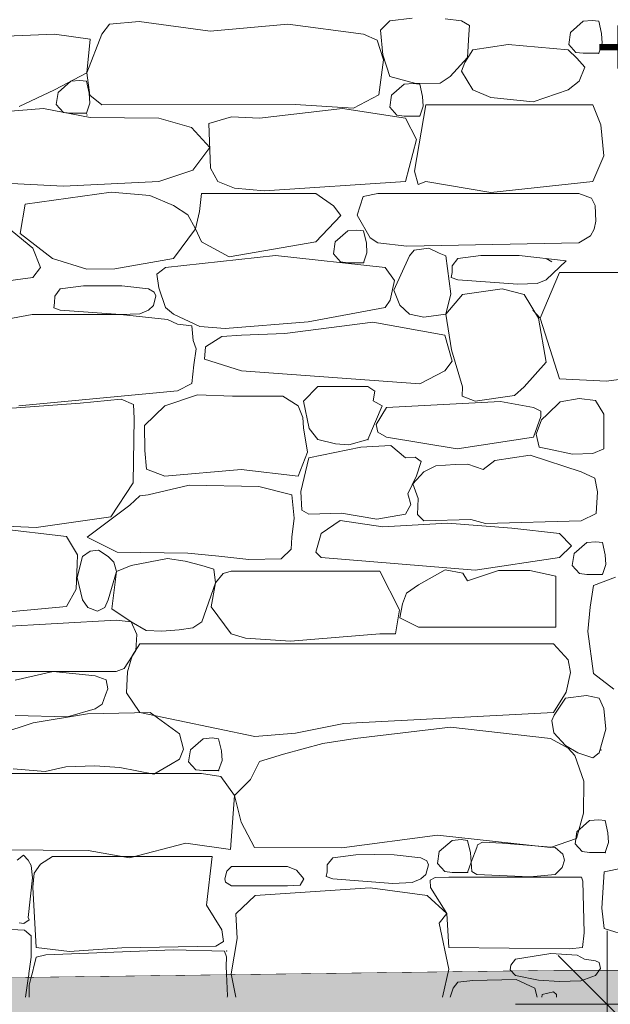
# Model space of a CAD drawing. Header units: millimetres. Extents: x -25516 to 3801, y -6942 to 11332.
# Tile 16 of 33: x -13115 to -11910, y 380 to 2392. Entities that reach past the tile are written whole.
import ezdxf

# ---------------------------------------------------------------- set-up
doc = ezdxf.new("R2010")
doc.units = ezdxf.units.MM
doc.header["$MEASUREMENT"] = 0
doc.linetypes.add('Wipeout_Contour', pattern=[1000, 0, -1000])
for name, color, linetype in [('POHLED ZÁPADNÍ_1_Bourané_Kóty - SP', 7, 'Continuous'), ('POHLED ZÁPADNÍ_1_Konstrukce - krov', 7, 'Continuous'), ('POHLED ZÁPADNÍ_1_Kóty - SP', 7, 'Continuous'), ('POHLED ZÁPADNÍ_1_Situace - terén', 7, 'Continuous'), ('POHLED ZÁPADNÍ_1_Výplně - Povrchové', 7, 'Continuous'), ('POHLED ZÁPADNÍ_1_Výplně – Řezové', 7, 'Continuous')]:
    doc.layers.add(name, color=color, linetype=linetype)
doc.styles.add('GENEROVANÝ_STYL_1', font='txt')

# ---------------------------------------------------------------- blocks, each defined once
blk = doc.blocks.new('*X2', base_point=(-25798.9, -9432.9))
at = {"layer": 'POHLED ZÁPADNÍ_1_Výplně - Povrchové', "color": 253, "linetype": 'Continuous', "lineweight": 13}
for p, q in [((-12313.8, 2394.6), (-12359.9, 2389.7)), ((-12932.1, 2382.4), (-12947.5, 2362.3)), ((-12870.9, 2388.1), (-12932.1, 2382.4)), ((-12726.5, 2368.6), (-12870.9, 2388.1)), ((-12567.9, 2382.8), (-12726.5, 2368.6)), ((-12413.3, 2362.3), (-12567.9, 2382.8)), ((-12359.9, 2389.7), (-12378.8, 2370.2)), ((-12213.2, 2389.7), (-12246.8, 2393.4)), ((-12196.9, 2379.9), (-12213.2, 2389.7)), ((-12198, 2361.3), (-12196.9, 2379.9)), ((-11964.8, 2388.4), (-11990.8, 2365.7)), ((-11946.3, 2390), (-11964.8, 2388.4)), ((-11933.1, 2388.4), (-11946.3, 2390)), ((-11927.3, 2363.3), (-11933.1, 2388.4)), ((-13043.8, 2362.3), (-13230.3, 2354.4)), ((-12970.9, 2351.7), (-13043.8, 2362.3)), ((-12947.5, 2362.3), (-12978.3, 2283.4)), ((-12385.6, 2349.9), (-12413.3, 2362.3)), ((-12378.8, 2370.2), (-12373.8, 2320)), ((-12200.8, 2314.3), (-12198, 2361.3)), ((-11990.8, 2365.7), (-11994.5, 2341.2)), ((-11926.1, 2343.7), (-11927.3, 2363.3)), ((-12978.3, 2283.4), (-12970.9, 2351.7)), ((-12372.2, 2309.4), (-12385.6, 2349.9)), ((-12118, 2341.1), (-12190.5, 2329.9)), ((-11995.6, 2329.9), (-12118, 2341.1)), ((-11994.5, 2341.2), (-11979.8, 2325)), ((-11933.1, 2323), (-11926.1, 2343.7)), ((-12373.8, 2320), (-12359.9, 2275.5)), ((-12236.4, 2275.5), (-12200.8, 2314.3)), ((-12190.5, 2329.9), (-12206.7, 2304.4)), ((-11977.8, 2312.8), (-11995.6, 2329.9)), ((-11979.8, 2325), (-11964.8, 2323)), ((-11964.8, 2323), (-11933.1, 2323)), ((-12382.1, 2237.9), (-12372.2, 2309.4)), ((-12206.7, 2304.4), (-12213.2, 2286.5)), ((-11961.7, 2294.5), (-11977.8, 2312.8)), ((-11973.2, 2265.8), (-11961.7, 2294.5)), ((-13043.8, 2248.1), (-12978.3, 2283.4)), ((-12978.3, 2283.4), (-12972.2, 2237.6)), ((-12359.9, 2275.5), (-12306.4, 2261.2)), ((-12256.5, 2261.8), (-12236.4, 2275.5)), ((-12213.2, 2286.5), (-12190.5, 2248.1)), ((-13010.6, 2265.8), (-13036.6, 2243.2)), ((-12992.1, 2267.5), (-13010.6, 2265.8)), ((-12978.7, 2265.8), (-12992.1, 2267.5)), ((-12973.2, 2241.7), (-12978.7, 2265.8)), ((-12330.1, 2259.9), (-12356.2, 2237.3)), ((-12311.7, 2261.6), (-12330.1, 2259.9)), ((-12298.5, 2259.9), (-12311.7, 2261.6)), ((-12306.4, 2261.2), (-12256.5, 2261.8)), ((-12292.7, 2234.9), (-12298.5, 2259.9)), ((-11995.6, 2248.1), (-11973.2, 2265.8)), ((-13116.1, 2214.4), (-13043.8, 2248.1)), ((-13036.6, 2243.2), (-13040.3, 2218.7)), ((-12971.9, 2221.1), (-12973.2, 2241.7)), ((-12972.2, 2237.6), (-12947.5, 2217.7)), ((-12433.7, 2211.2), (-12382.1, 2237.9)), ((-12356.2, 2237.3), (-12359.9, 2212.8)), ((-12291.5, 2215.2), (-12292.7, 2234.9)), ((-12190.5, 2248.1), (-12153.2, 2232.6)), ((-12066.8, 2223.8), (-11995.6, 2248.1)), ((-13040.3, 2218.7), (-13025.6, 2202.4)), ((-12978.9, 2200.5), (-12971.9, 2221.1)), ((-12947.5, 2217.7), (-12552.6, 2218.4)), ((-12552.6, 2218.4), (-12433.7, 2211.2)), ((-12286.1, 2217.7), (-12309.1, 2082.4)), ((-12298.5, 2194.6), (-12291.5, 2215.2)), ((-11945, 2217.7), (-12286.1, 2217.7)), ((-12153.2, 2232.6), (-12066.8, 2223.8)), ((-11929.2, 2176.8), (-11945, 2217.7)), ((-13066.6, 2210), (-13303.9, 2190.7)), ((-12971.1, 2191.7), (-13066.6, 2210)), ((-13025.6, 2202.4), (-13010.6, 2200.5)), ((-13010.6, 2200.5), (-12978.9, 2200.5)), ((-12682.9, 2193.2), (-12728.8, 2179.5)), ((-12625.3, 2190.7), (-12682.9, 2193.2)), ((-12455.9, 2210), (-12625.3, 2190.7)), ((-12327.7, 2190.7), (-12455.9, 2210)), ((-12359.9, 2212.8), (-12345.1, 2196.5)), ((-12345.1, 2196.5), (-12330.1, 2194.6)), ((-12330.1, 2194.6), (-12298.5, 2194.6)), ((-12830.9, 2190.7), (-12971.1, 2191.7)), ((-12764.7, 2171.4), (-12830.9, 2190.7)), ((-12728.8, 2179.5), (-12725.3, 2088.5)), ((-12305.3, 2147), (-12327.7, 2190.7)), ((-11923.1, 2113.3), (-11929.2, 2176.8)), ((-12727.2, 2130.5), (-12764.7, 2171.4)), ((-12327.7, 2061.3), (-12305.3, 2147)), ((-12761.6, 2084.3), (-12727.2, 2130.5)), ((-11945, 2061.3), (-11923.1, 2113.3)), ((-12830.9, 2061.3), (-12761.6, 2084.3)), ((-12725.3, 2088.5), (-12710.8, 2061.3)), ((-12309.1, 2082.4), (-12301.9, 2054.9)), ((-13219.5, 2061.3), (-13025.4, 2051.4)), ((-13025.4, 2051.4), (-12830.9, 2061.3)), ((-12710.8, 2061.3), (-12676.4, 2047.2)), ((-12615.3, 2041.9), (-12327.7, 2061.3)), ((-12301.9, 2054.9), (-12286.1, 2061.3)), ((-12286.1, 2061.3), (-12153.6, 2038.8)), ((-12153.6, 2038.8), (-11945, 2061.3)), ((-12928.3, 2039.2), (-13104.2, 2014.8)), ((-12849.5, 2032.7), (-12928.3, 2039.2)), ((-12800.8, 2012.1), (-12849.5, 2032.7)), ((-12744.2, 2036.9), (-12747.9, 1999.5)), ((-12510.6, 2036.9), (-12744.2, 2036.9)), ((-12676.4, 2047.2), (-12615.3, 2041.9)), ((-12474.6, 2011.7), (-12510.6, 2036.9)), ((-12383.8, 2036.9), (-12413.7, 2030.2)), ((-11973.9, 2036.9), (-12383.8, 2036.9)), ((-11948, 2027.1), (-11973.9, 2036.9)), ((-13104.2, 2014.8), (-13114, 1955.1)), ((-12772, 1993), (-12800.8, 2012.1)), ((-12413.7, 2030.2), (-12426.5, 1992.3)), ((-11940.4, 2012.1), (-11948, 2027.1)), ((-11939.2, 1980.4), (-11940.4, 2012.1)), ((-12756.3, 1964.7), (-12772, 1993)), ((-12747.9, 1999.5), (-12756.3, 1964.7)), ((-12459.7, 1991.4), (-12474.6, 2011.7)), ((-12426.5, 1992.3), (-12400, 1946.3)), ((-13088.4, 1924.8), (-13153.4, 1978.8)), ((-12510.6, 1937.7), (-12459.7, 1991.4)), ((-11942.6, 1963.9), (-11939.2, 1980.4)), ((-13114, 1955.1), (-13047.8, 1903.6)), ((-12800.8, 1903.6), (-12756.3, 1964.7)), ((-12756.3, 1964.7), (-12744.2, 1937.7)), ((-12445, 1960.3), (-12471, 1937.7)), ((-12426.6, 1962), (-12445, 1960.3)), ((-12413.3, 1960.3), (-12426.6, 1962)), ((-12407.5, 1935.3), (-12413.3, 1960.3)), ((-11950.2, 1950), (-11942.6, 1963.9)), ((-12744.2, 1937.7), (-12687.5, 1907.3)), ((-12687.5, 1907.3), (-12510.6, 1937.7)), ((-12471, 1937.7), (-12474.7, 1913.2)), ((-12406.3, 1915.6), (-12407.5, 1935.3)), ((-12400, 1946.3), (-12383.8, 1935.9)), ((-12383.8, 1935.9), (-12324.7, 1928.7)), ((-12324.7, 1928.7), (-11973.9, 1935.9)), ((-11973.9, 1935.9), (-11950.2, 1950)), ((-13072.4, 1885.2), (-13088.4, 1924.8)), ((-12474.7, 1913.2), (-12460, 1896.9)), ((-12413.3, 1895), (-12406.3, 1915.6)), ((-12310.2, 1921.1), (-12319.7, 1909.5)), ((-12280, 1924.8), (-12310.2, 1921.1)), ((-12258.8, 1914.7), (-12280, 1924.8)), ((-12245.1, 1909.5), (-12258.8, 1914.7)), ((-13047.8, 1903.6), (-12978.3, 1882.1)), ((-12921, 1882.9), (-12800.8, 1903.6)), ((-12593.1, 1910), (-12817.4, 1885.7)), ((-12369.2, 1885.7), (-12593.1, 1910)), ((-12460, 1896.9), (-12445, 1895)), ((-12445, 1895), (-12413.3, 1895)), ((-12319.7, 1909.5), (-12351.2, 1838.9)), ((-12234.9, 1831.6), (-12245.1, 1909.5)), ((-12221.1, 1903.6), (-12232.2, 1889.1)), ((-12173.8, 1909.8), (-12221.1, 1903.6)), ((-12136.3, 1910), (-12173.8, 1909.8)), ((-12095.4, 1909.7), (-12136.3, 1910)), ((-11999.6, 1899), (-12095.4, 1909.7)), ((-12029.1, 1897.1), (-12040.8, 1903.6)), ((-12040.8, 1860.4), (-11999.6, 1899)), ((-13088.4, 1864.9), (-13072.4, 1885.2)), ((-12978.3, 1882.1), (-12921, 1882.9)), ((-12817.4, 1885.7), (-12835, 1872.1)), ((-12835, 1872.1), (-12830.9, 1844)), ((-12349.9, 1858.8), (-12369.2, 1885.7)), ((-12232.6, 1875.1), (-12234.4, 1865.3)), ((-12232.2, 1889.1), (-12232.6, 1875.1)), ((-12013.5, 1875.1), (-12052.6, 1782.2)), ((-11881.7, 1875.1), (-12013.5, 1875.1)), ((-13252.8, 1843.5), (-13088.4, 1864.9)), ((-12359.2, 1818.9), (-12349.9, 1858.8)), ((-12234.4, 1865.3), (-12221.1, 1860.4)), ((-12221.1, 1860.4), (-12098.2, 1851.4)), ((-12098.2, 1851.4), (-12058.7, 1852.9)), ((-12058.7, 1852.9), (-12040.8, 1860.4)), ((-13032.3, 1841.6), (-13043.4, 1827)), ((-12985, 1847.8), (-13032.3, 1841.6)), ((-12947.5, 1848), (-12985, 1847.8)), ((-12906.7, 1847.7), (-12947.5, 1848)), ((-12852.1, 1841.6), (-12906.7, 1847.7)), ((-12840.3, 1835.1), (-12852.1, 1841.6)), ((-12836.9, 1827.4), (-12840.3, 1835.1)), ((-12830.9, 1844), (-12817.4, 1803.9)), ((-12351.2, 1838.9), (-12339.5, 1808.2)), ((-12245.1, 1790), (-12234.9, 1831.6)), ((-12130, 1842.1), (-12211.5, 1830.3)), ((-12085.4, 1830.3), (-12130, 1842.1)), ((-13043.8, 1813.1), (-13045.6, 1803.2)), ((-13043.4, 1827), (-13043.8, 1813.1)), ((-12842.2, 1807.5), (-12836.9, 1827.4)), ((-12369.2, 1803.9), (-12359.2, 1818.9)), ((-12211.5, 1830.3), (-12245.1, 1790)), ((-12056.1, 1782.1), (-12085.4, 1830.3)), ((-13045.6, 1803.2), (-13032.3, 1798.3)), ((-13032.3, 1798.3), (-12909.4, 1789.3)), ((-12909.4, 1789.3), (-12870, 1790.9)), ((-12870, 1790.9), (-12852.1, 1798.3)), ((-12852.1, 1798.3), (-12842.2, 1807.5)), ((-12817.4, 1803.9), (-12800.8, 1790.1)), ((-12526.1, 1774.7), (-12369.2, 1803.9)), ((-12339.5, 1808.2), (-12319.7, 1790)), ((-12067.4, 1798.4), (-12052.6, 1782.2)), ((-13089.7, 1789.5), (-13197, 1769.5)), ((-12909.4, 1789.3), (-13089.7, 1789.5)), ((-12813.5, 1779.4), (-12909.4, 1789.3)), ((-12793, 1769.5), (-12813.5, 1779.4)), ((-12800.8, 1790.1), (-12747.3, 1764.6)), ((-12695.6, 1760.5), (-12526.1, 1774.7)), ((-12394.3, 1773.4), (-12574.2, 1750.3)), ((-12247.1, 1747.1), (-12394.3, 1773.4)), ((-12319.7, 1790), (-12290.4, 1783.6)), ((-12290.4, 1783.6), (-12245.1, 1790)), ((-12245.1, 1790), (-12234, 1717.5)), ((-12040.8, 1692), (-12056.1, 1782.1)), ((-12052.6, 1782.2), (-12013.5, 1657.9)), ((-12763.7, 1765.9), (-12793, 1769.5)), ((-12760.8, 1736.3), (-12763.7, 1765.9)), ((-12747.3, 1764.6), (-12695.6, 1760.5)), ((-12574.2, 1750.3), (-12662.3, 1747.1)), ((-12754.8, 1719.2), (-12760.8, 1736.3)), ((-12702.7, 1744.6), (-12735.9, 1723.3)), ((-12662.3, 1747.1), (-12702.7, 1744.6)), ((-12232.6, 1693.7), (-12247.1, 1747.1)), ((-12759.6, 1686.6), (-12754.8, 1719.2)), ((-12735.9, 1723.3), (-12737.9, 1698)), ((-12234, 1717.5), (-12211.5, 1641.5)), ((-12737.9, 1698), (-12662.3, 1674.5)), ((-12247.1, 1674.5), (-12232.6, 1693.7)), ((-12085.4, 1641.5), (-12040.8, 1692)), ((-12763.9, 1648.1), (-12759.6, 1686.6)), ((-12662.3, 1674.5), (-12298.2, 1647.4)), ((-12298.2, 1647.4), (-12247.1, 1674.5)), ((-12013.5, 1657.9), (-11917.2, 1653.3)), ((-11917.2, 1653.3), (-11881.7, 1657.9)), ((-13117, 1602.9), (-12793, 1633.6)), ((-12793, 1633.6), (-12763.9, 1648.1)), ((-12506.5, 1642.1), (-12535.8, 1612.1)), ((-12404.2, 1642.1), (-12506.5, 1642.1)), ((-12390.3, 1632.5), (-12404.2, 1642.1)), ((-12393.5, 1613.3), (-12390.3, 1632.5)), ((-12211.5, 1641.5), (-12212.1, 1622.6)), ((-12105.2, 1623.6), (-12085.4, 1641.5)), ((-12907.7, 1616.6), (-12991.8, 1608.3)), ((-12883.1, 1605.7), (-12907.7, 1616.6)), ((-12752, 1625.5), (-12818.8, 1602.5)), ((-12680.6, 1622.4), (-12752, 1625.5)), ((-12577.8, 1622.4), (-12680.6, 1622.4)), ((-12546.8, 1602.5), (-12577.8, 1622.4)), ((-12535.8, 1612.1), (-12524, 1556.6)), ((-12375.4, 1602.7), (-12393.5, 1613.3)), ((-12133.6, 1611.9), (-12366.6, 1599.2)), ((-12212.1, 1622.6), (-12185.7, 1612.4)), ((-12185.7, 1612.4), (-12105.2, 1623.6)), ((-12066.3, 1599.2), (-12133.6, 1611.9)), ((-12011.9, 1610.7), (-12037.9, 1586)), ((-11973.3, 1618), (-12011.9, 1610.7)), ((-11940.1, 1613.6), (-11973.3, 1618)), ((-11923, 1586), (-11940.1, 1613.6)), ((-12991.8, 1608.3), (-13171.7, 1594.8)), ((-12881.5, 1576.8), (-12883.1, 1605.7)), ((-12818.8, 1602.5), (-12860.5, 1562.4)), ((-12537.3, 1579), (-12546.8, 1602.5)), ((-12404.2, 1533.9), (-12375.4, 1602.7)), ((-12366.6, 1599.2), (-12387.8, 1564.6)), ((-12051.7, 1591.8), (-12066.3, 1599.2)), ((-12051.7, 1580.9), (-12051.7, 1591.8)), ((-12883.3, 1445.5), (-12881.5, 1576.8)), ((-12535.8, 1557.5), (-12537.3, 1579)), ((-12066.3, 1538.5), (-12051.7, 1580.9)), ((-12050, 1574.5), (-12061.1, 1545.2)), ((-12037.9, 1586), (-12050, 1574.5)), ((-11923, 1514.7), (-11923, 1586)), ((-12860.5, 1562.4), (-12859.5, 1511.7)), ((-12527.7, 1507.9), (-12535.8, 1557.5)), ((-12524, 1556.6), (-12506.5, 1533.9)), ((-12387.8, 1564.6), (-12384.3, 1548.9)), ((-12506.5, 1533.9), (-12470.8, 1525.1)), ((-12443, 1523.4), (-12404.2, 1533.9)), ((-12384.3, 1548.9), (-12366.6, 1538.5)), ((-12366.6, 1538.5), (-12222.2, 1514.6)), ((-12222.2, 1514.6), (-12066.3, 1538.5)), ((-12061.1, 1545.2), (-12054.7, 1518.4)), ((-12859.5, 1511.7), (-12856.3, 1473.4)), ((-12418.9, 1518.4), (-12525, 1496.3)), ((-12470.8, 1525.1), (-12443, 1523.4)), ((-12357.6, 1521.9), (-12418.9, 1518.4)), ((-12327.7, 1496.3), (-12357.6, 1521.9)), ((-12054.7, 1518.4), (-12037.9, 1514.7)), ((-12037.9, 1514.7), (-11987, 1503.9)), ((-11945, 1505.1), (-11923, 1514.7)), ((-12546.8, 1459.3), (-12527.7, 1507.9)), ((-12525, 1496.3), (-12540.9, 1427.8)), ((-12308.2, 1498.2), (-12327.7, 1496.3)), ((-12295.9, 1489.3), (-12308.2, 1498.2)), ((-12305, 1459.6), (-12295.9, 1489.3)), ((-12145.3, 1490.8), (-12169.3, 1472.7)), ((-12073, 1502.2), (-12145.3, 1490.8)), ((-11969.2, 1467.9), (-12073, 1502.2)), ((-11987, 1503.9), (-11945, 1505.1)), ((-12856.3, 1473.4), (-12818.8, 1459.3)), ((-12818.8, 1459.3), (-12663.2, 1472.6)), ((-12663.2, 1472.6), (-12546.8, 1459.3)), ((-12265.5, 1480), (-12290, 1467.9)), ((-12226.2, 1483.1), (-12265.5, 1480)), ((-12200.6, 1483.9), (-12226.2, 1483.1)), ((-12169.3, 1472.7), (-12200.6, 1483.9)), ((-12323.1, 1422.9), (-12305, 1459.6)), ((-12290, 1467.9), (-12312.5, 1443.3)), ((-11941.2, 1455.3), (-11969.2, 1467.9)), ((-11936, 1427.2), (-11941.2, 1455.3)), ((-12929.1, 1375.9), (-12883.3, 1445.5)), ((-12769.1, 1440.4), (-12852.9, 1421)), ((-12627.1, 1437.8), (-12769.1, 1440.4)), ((-12559.3, 1421), (-12627.1, 1437.8)), ((-12312.5, 1443.3), (-12301.9, 1413.2)), ((-12870.1, 1419.2), (-12890.2, 1399.5)), ((-12852.9, 1421), (-12870.1, 1419.2)), ((-12554.7, 1373.1), (-12559.3, 1421)), ((-12540.9, 1427.8), (-12539.2, 1389.7)), ((-12316.9, 1400.9), (-12323.1, 1422.9)), ((-12301.9, 1413.2), (-12303.3, 1380.6)), ((-11938.3, 1382.6), (-11936, 1427.2)), ((-12890.2, 1399.5), (-12977.2, 1334.5)), ((-12539.2, 1389.7), (-12525, 1381.4)), ((-12327.7, 1381.4), (-12316.9, 1400.9)), ((-13081.5, 1354.3), (-12929.1, 1375.9)), ((-12559.3, 1334.5), (-12554.7, 1373.1)), ((-12525, 1381.4), (-12458.5, 1383.7)), ((-12460.9, 1368.5), (-12499.9, 1341.8)), ((-12374, 1355.4), (-12460.9, 1368.5)), ((-12458.5, 1383.7), (-12386.4, 1371.1)), ((-12386.4, 1371.1), (-12327.7, 1381.4)), ((-12303.3, 1380.6), (-12290, 1367.5)), ((-12290, 1367.5), (-12194, 1370.5)), ((-12194, 1370.5), (-12164.1, 1362.3)), ((-11969.2, 1367.5), (-11938.3, 1382.6)), ((-13019.4, 1335.9), (-13196.9, 1356.5)), ((-13180.3, 1358.1), (-13081.5, 1354.3)), ((-12241.6, 1362.7), (-12374, 1355.4)), ((-12110.4, 1352.8), (-12241.6, 1362.7)), ((-12164.1, 1362.3), (-11969.2, 1367.5)), ((-12013.5, 1341.8), (-12110.4, 1352.8)), ((-12996.8, 1298.1), (-13019.4, 1335.9)), ((-12977.2, 1334.5), (-12916.2, 1303.6)), ((-12561.2, 1310.1), (-12559.3, 1334.5)), ((-12499.9, 1341.8), (-12510.6, 1304.1)), ((-11988.7, 1316.4), (-12013.5, 1341.8)), ((-12953.9, 1307.9), (-12970.9, 1305.5)), ((-12934.3, 1294.9), (-12953.9, 1307.9)), ((-12581.6, 1290.1), (-12561.2, 1310.1)), ((-12013.5, 1293), (-11988.7, 1316.4)), ((-11957.5, 1323.6), (-11983.5, 1301)), ((-11939, 1325.2), (-11957.5, 1323.6)), ((-11925.8, 1323.6), (-11939, 1325.2)), ((-11920, 1298.6), (-11925.8, 1323.6)), ((-12997.7, 1279.5), (-12996.8, 1298.1)), ((-12987.1, 1294.9), (-12997.7, 1251.9)), ((-12970.9, 1305.5), (-12987.1, 1294.9)), ((-12922.6, 1283.2), (-12934.3, 1294.9)), ((-12916.2, 1303.6), (-12772.2, 1301.6)), ((-12813.6, 1290.8), (-12887.4, 1276.5)), ((-12777.1, 1285.5), (-12813.6, 1290.8)), ((-12772.2, 1301.6), (-12708.4, 1295.3)), ((-12708.4, 1295.3), (-12647.1, 1289)), ((-12647.1, 1289), (-12581.6, 1290.1)), ((-12510.6, 1304.1), (-12499.9, 1293)), ((-12499.9, 1293), (-12185.1, 1267.2)), ((-12185.1, 1267.2), (-12013.5, 1293)), ((-11983.5, 1301), (-11987.2, 1276.5)), ((-11918.8, 1278.9), (-11920, 1298.6)), ((-13000.1, 1228.1), (-12997.7, 1279.5)), ((-12917.4, 1264), (-12922.6, 1283.2)), ((-12887.4, 1276.5), (-12917.4, 1264)), ((-12743.5, 1276.5), (-12777.1, 1285.5)), ((-12719.1, 1269), (-12743.5, 1276.5)), ((-12715.5, 1241.1), (-12719.1, 1269)), ((-12246.3, 1267.8), (-12301.3, 1236.8)), ((-12210.3, 1260.9), (-12246.3, 1267.8)), ((-11987.2, 1276.5), (-11972.5, 1260.2)), ((-11925.8, 1258.3), (-11918.8, 1278.9)), ((-12997.7, 1251.9), (-12987.1, 1206.5)), ((-12934.3, 1206.5), (-12917.4, 1264)), ((-12917.4, 1264), (-12926.8, 1187.9)), ((-12700, 1259.9), (-12715.5, 1241.1)), ((-12683.4, 1265.2), (-12700, 1259.9)), ((-12379.8, 1265.2), (-12683.4, 1265.2)), ((-12339.7, 1185.9), (-12379.8, 1265.2)), ((-12201.1, 1245.2), (-12210.3, 1260.9)), ((-12138.1, 1266.6), (-12201.1, 1245.2)), ((-12074, 1266.3), (-12138.1, 1266.6)), ((-12021, 1254.9), (-12074, 1266.3)), ((-12021, 1150.4), (-12021, 1254.9)), ((-11972.5, 1260.2), (-11957.5, 1258.3)), ((-11957.5, 1258.3), (-11925.8, 1258.3)), ((-11899, 1252.7), (-11943.9, 1235.5)), ((-13019.4, 1192.6), (-13000.1, 1228.1)), ((-12743.5, 1161.6), (-12715.5, 1241.1)), ((-12715.5, 1241.1), (-12724.4, 1192.2)), ((-12301.3, 1236.8), (-12325.6, 1220.3)), ((-11943.9, 1235.5), (-11950.4, 1191.2)), ((-12325.6, 1220.3), (-12333.9, 1198.5)), ((-13159, 1179.9), (-13019.4, 1192.6)), ((-12987.1, 1206.5), (-12975.8, 1190.6)), ((-12975.8, 1190.6), (-12956.1, 1183.1)), ((-12956.1, 1183.1), (-12941.4, 1190.9)), ((-12941.4, 1190.9), (-12934.3, 1206.5)), ((-12926.8, 1187.9), (-12887.4, 1161.6)), ((-12724.4, 1192.2), (-12683.4, 1137.2)), ((-12333.9, 1198.5), (-12339.1, 1169.6)), ((-11950.4, 1191.2), (-11955.4, 1141.4)), ((-12348, 1137.2), (-12339.7, 1185.9)), ((-12339.1, 1169.6), (-12301.3, 1150.4)), ((-12918.4, 1164.9), (-13428, 1136.5)), ((-12887.4, 1161.6), (-12918.4, 1164.9)), ((-12876.2, 1135.9), (-12887.4, 1161.6)), ((-12887.4, 1161.6), (-12857.1, 1143.9)), ((-12789.6, 1144.9), (-12761.5, 1149.3)), ((-12761.5, 1149.3), (-12743.5, 1161.6)), ((-12301.3, 1150.4), (-12021, 1150.4)), ((-12878.2, 1102.9), (-12876.2, 1135.9)), ((-12857.1, 1143.9), (-12825.2, 1142.4)), ((-12825.2, 1142.4), (-12789.6, 1144.9)), ((-12683.4, 1137.2), (-12654.3, 1127.8)), ((-12654.3, 1127.8), (-12562.4, 1121.8)), ((-12562.4, 1121.8), (-12379.8, 1137.2)), ((-12379.8, 1137.2), (-12348, 1137.2)), ((-11955.4, 1141.4), (-11943.9, 1056)), ((-12869.6, 1116.7), (-12885.4, 1092.3)), ((-12025.3, 1116.7), (-12869.6, 1116.7)), ((-11995.6, 1083.7), (-12025.3, 1116.7)), ((-12901.8, 1066.2), (-12878.2, 1102.9)), ((-12885.4, 1092.3), (-12895.3, 1059.3)), ((-11991, 1058), (-11995.6, 1083.7)), ((-13428, 1059.9), (-12918.4, 1059.9)), ((-13047, 1059.7), (-13124.4, 1042.6)), ((-12960.7, 1051.1), (-13047, 1059.7)), ((-12938.5, 1043.2), (-12960.7, 1051.1)), ((-12918.4, 1059.9), (-12901.8, 1066.2)), ((-12895.3, 1059.3), (-12897.3, 1016.4)), ((-11999.6, 1017.7), (-11991, 1058)), ((-11943.9, 1056), (-11902.6, 1024.1)), ((-12935.3, 1024.3), (-12938.5, 1043.2)), ((-12946.4, 993.3), (-12940.1, 1012.3)), ((-12940.1, 1012.3), (-12935.3, 1024.3)), ((-12897.3, 1016.4), (-12869.6, 976.1)), ((-12025.3, 976.1), (-11999.6, 1017.7)), ((-11958, 1010.9), (-12001.2, 1005.2)), ((-11932.3, 1005.2), (-11958, 1010.9)), ((-12960.7, 983.4), (-12946.4, 993.3)), ((-12001.2, 1005.2), (-12024.1, 971)), ((-11922.8, 984.6), (-11932.3, 1005.2)), ((-13124.4, 970.2), (-13017.7, 967.6)), ((-12976.7, 973.5), (-13087.4, 955.1)), ((-13017.7, 967.6), (-12960.7, 983.4)), ((-12848.5, 975.9), (-12976.7, 973.5)), ((-12869.6, 976.1), (-12635, 927.5)), ((-12789, 932.6), (-12848.5, 975.9)), ((-12453.5, 953.9), (-12025.3, 976.1)), ((-12024.1, 971), (-12029, 959.6)), ((-11919, 941.9), (-11922.8, 984.6)), ((-13087.4, 955.1), (-13156.1, 932.6)), ((-12552.1, 933.9), (-12453.5, 953.9)), ((-12235.9, 946.4), (-12430, 923.3)), ((-12031.9, 923.3), (-12235.9, 946.4)), ((-12029, 959.6), (-12025.1, 934.9)), ((-12780.7, 901.1), (-12789, 932.6)), ((-12635, 927.5), (-12552.1, 933.9)), ((-12025.1, 934.9), (-12000.9, 908.8)), ((-11932.3, 893.5), (-11919, 941.9)), ((-12740.7, 922.7), (-12766.7, 900.1)), ((-12722.3, 924.3), (-12740.7, 922.7)), ((-12709, 922.7), (-12722.3, 924.3)), ((-12703.3, 897.6), (-12709, 922.7)), ((-12496.6, 912.7), (-12576.5, 891)), ((-12430, 923.3), (-12496.6, 912.7)), ((-11995.6, 903.5), (-12031.9, 923.3)), ((-12000.9, 908.8), (-11975.6, 893.5)), ((-12789, 881.1), (-12780.7, 901.1)), ((-12766.7, 900.1), (-12770.4, 875.5)), ((-12702, 878), (-12703.3, 897.6)), ((-12576.5, 891), (-12625.3, 875.8)), ((-11981.8, 888.3), (-11995.6, 903.5)), ((-11963.3, 836.2), (-11981.8, 888.3)), ((-11975.6, 893.5), (-11945.5, 883.6)), ((-11945.5, 883.6), (-11932.3, 893.5)), ((-13063.2, 855.7), (-13020.8, 865.5)), ((-13020.8, 865.5), (-12961.9, 867.4)), ((-12961.9, 867.4), (-12910.4, 863.7)), ((-12841.4, 849.9), (-12807.4, 869.8)), ((-12807.4, 869.8), (-12789, 881.1)), ((-12770.4, 875.5), (-12755.7, 859.3)), ((-12709, 857.4), (-12702, 878)), ((-12625.3, 875.8), (-12643.8, 839.5)), ((-12744.2, 851.4), (-13189.7, 851.4)), ((-13128.2, 861.2), (-13063.2, 855.7)), ((-12910.4, 863.7), (-12841.4, 849.9)), ((-12755.7, 859.3), (-12740.7, 857.4)), ((-12704.6, 845.6), (-12744.2, 851.4)), ((-12740.7, 857.4), (-12709, 857.4)), ((-12676.7, 806.6), (-12704.6, 845.6)), ((-12643.8, 839.5), (-12676.7, 806.6)), ((-11964.6, 770.8), (-11963.3, 836.2)), ((-12684.8, 696.2), (-12676.7, 806.6)), ((-12676.7, 806.6), (-12663, 752.3)), ((-11978.5, 718.7), (-11964.6, 770.8)), ((-12663, 752.3), (-12635.9, 700.1)), ((-11951.7, 755.3), (-11977.7, 732.7)), ((-11933.3, 756.9), (-11951.7, 755.3)), ((-11920, 755.3), (-11933.3, 756.9)), ((-11914.3, 730.2), (-11920, 755.3)), ((-12457.7, 699.5), (-12262.3, 725.3)), ((-12262.3, 725.3), (-12031.9, 700.2)), ((-11977.7, 732.7), (-11981.4, 708.1)), ((-11913, 710.6), (-11914.3, 730.2)), ((-12890.8, 679.4), (-12776.1, 709.4)), ((-12776.1, 709.4), (-12684.8, 696.2)), ((-12232.6, 714.8), (-12258.6, 692.2)), ((-12214.1, 716.4), (-12232.6, 714.8)), ((-12200.9, 714.8), (-12214.1, 716.4)), ((-12195.1, 689.7), (-12200.9, 714.8)), ((-12180.3, 705.5), (-12182.1, 700.2)), ((-12170.7, 711.1), (-12180.3, 705.5)), ((-12129.9, 709.3), (-12170.7, 711.1)), ((-12021.8, 700.2), (-12129.9, 709.3)), ((-12031.9, 700.2), (-11978.5, 718.7)), ((-11981.4, 708.1), (-11966.7, 691.9)), ((-11920, 689.9), (-11913, 710.6)), ((-13189.7, 696.2), (-12975.1, 694.1)), ((-13107.1, 684.4), (-13120.5, 674.4)), ((-13098.1, 674.4), (-13107.1, 684.4)), ((-12975.1, 694.1), (-12890.8, 679.4)), ((-12635.9, 700.1), (-12457.7, 699.5)), ((-12429, 685.6), (-12476.2, 679.4)), ((-12391.4, 685.8), (-12429, 685.6)), ((-12350.6, 685.5), (-12391.4, 685.8)), ((-12296, 679.4), (-12350.6, 685.5)), ((-12258.6, 692.2), (-12262.3, 667.7)), ((-12193.9, 670.1), (-12195.1, 689.7)), ((-12182.1, 700.2), (-12193.9, 670.1)), ((-12006.4, 686.9), (-12021.8, 700.2)), ((-12003.2, 674.6), (-12006.4, 686.9)), ((-11966.7, 691.9), (-11951.7, 689.9)), ((-11951.7, 689.9), (-11920, 689.9)), ((-13091.6, 663.9), (-13098.1, 674.4)), ((-13088.7, 638.5), (-13091.6, 663.9)), ((-13072.3, 666.5), (-13085.4, 648)), ((-13047.8, 681.7), (-13072.3, 666.5)), ((-12722.4, 681.7), (-13047.8, 681.7)), ((-12733.5, 582.5), (-12722.4, 681.7)), ((-12487.3, 664.8), (-12487.8, 650.9)), ((-12476.2, 679.4), (-12487.3, 664.8)), ((-12284.2, 672.9), (-12296, 679.4)), ((-12286.1, 645.4), (-12280.8, 665.2)), ((-12280.8, 665.2), (-12284.2, 672.9)), ((-12262.3, 667.7), (-12247.6, 651.4)), ((-12200.9, 649.5), (-12193.9, 670.1)), ((-12193.9, 670.1), (-12192.3, 651.2)), ((-12007.5, 659.8), (-12003.2, 674.6)), ((-13085.4, 648), (-13088.4, 619.6)), ((-12692.3, 652), (-12696.3, 636.7)), ((-12682.8, 661.3), (-12692.3, 652)), ((-12568.6, 661.3), (-12682.8, 661.3)), ((-12550.1, 654.3), (-12568.6, 661.3)), ((-12535.4, 636.1), (-12550.1, 654.3)), ((-12487.8, 650.9), (-12489.5, 641.1)), ((-12296, 636.1), (-12286.1, 645.4)), ((-12247.6, 651.4), (-12232.6, 649.5)), ((-12232.6, 649.5), (-12200.9, 649.5)), ((-12192.3, 651.2), (-12182.1, 645.4)), ((-12182.1, 645.4), (-12073.5, 640.6)), ((-12073.5, 640.6), (-12021.8, 645.4)), ((-12021.8, 645.4), (-12007.5, 659.8)), ((-11927.2, 576.6), (-11922.1, 651)), ((-11922.1, 651), (-11885.4, 658)), ((-13098.1, 557.4), (-13088.7, 638.5)), ((-12696.3, 636.7), (-12695.3, 629.3)), ((-12695.3, 629.3), (-12682.8, 622.3)), ((-12542.9, 623.2), (-12535.4, 636.1)), ((-12489.5, 641.1), (-12476.2, 636.1)), ((-12476.2, 636.1), (-12353.3, 627.1)), ((-12353.3, 627.1), (-12313.9, 628.7)), ((-12313.9, 628.7), (-12296, 636.1)), ((-12267, 638.8), (-12277.3, 633.3)), ((-12277.3, 633.3), (-12276.5, 618.6)), ((-12239.2, 640.1), (-12267, 638.8)), ((-11968.6, 640.1), (-12239.2, 640.1)), ((-11965.8, 631.8), (-11968.6, 640.1)), ((-11963.2, 526), (-11965.8, 631.8)), ((-13088.4, 619.6), (-13081.2, 495.8)), ((-12682.8, 622.3), (-12568.6, 622.3)), ((-12399.6, 617.7), (-12634.6, 602.5)), ((-12568.6, 622.3), (-12542.9, 623.2)), ((-12283.4, 602.5), (-12399.6, 617.7)), ((-12276.5, 618.6), (-12243, 565.5)), ((-12634.6, 602.5), (-12674.2, 564.9)), ((-12243, 565.5), (-12283.4, 602.5)), ((-12702.2, 532.5), (-12733.5, 582.5)), ((-12674.2, 564.9), (-12671, 514.7)), ((-12258.9, 545.9), (-12243, 565.5)), ((-12243, 565.5), (-12239.2, 496.2)), ((-11922.1, 535), (-11927.2, 576.6)), ((-13116, 546.5), (-13106.7, 545.1)), ((-13106.7, 545.1), (-13095.5, 552.7)), ((-13095.5, 552.7), (-13098.1, 557.4)), ((-12239.4, 451.5), (-12258.9, 545.9)), ((-13105.2, 531.2), (-13217.2, 537.3)), ((-13091.6, 519.9), (-13105.2, 531.2)), ((-12699.4, 508), (-12702.2, 532.5)), ((-11966.4, 496.2), (-11963.2, 526)), ((-11922.1, 535), (-11869.9, 518.4)), ((-13091.6, 506.4), (-13091.6, 519.9)), ((-13091.4, 476.4), (-13091.6, 506.4)), ((-12714.5, 498.7), (-12699.4, 508)), ((-12671, 514.7), (-12683.2, 442.4)), ((-13081.2, 495.8), (-13013.4, 487.9)), ((-13061.6, 481.4), (-12801.3, 491.5)), ((-13013.4, 487.9), (-12906.9, 495.1)), ((-12906.9, 495.1), (-12714.5, 498.7)), ((-12801.3, 491.5), (-12697.1, 488.7)), ((-12692.9, 477.2), (-12697.1, 488.7)), ((-12239.2, 496.2), (-11992.6, 493.1)), ((-12030.7, 483.7), (-12103.2, 472.5)), ((-11977.2, 480.7), (-12030.7, 483.7)), ((-11992.6, 493.1), (-11966.4, 496.2)), ((-13103.2, 394.7), (-13091.4, 476.4)), ((-13081.2, 476.4), (-13095.8, 419.1)), ((-13081.2, 476.4), (-13061.6, 481.4)), ((-12693.5, 457.3), (-12692.9, 477.2)), ((-12103.2, 472.5), (-12112.6, 460.3)), ((-11962.1, 472.5), (-11977.2, 480.7)), ((-11939.8, 468.9), (-11962.1, 472.5)), ((-11932.1, 465.6), (-11939.8, 468.9)), ((-11929.5, 452.9), (-11932.1, 465.6)), ((-12691.1, 397.6), (-12693.5, 457.3)), ((-12252, 394.7), (-12239.4, 451.5)), ((-12112.6, 460.3), (-12113.8, 450.6)), ((-12113.8, 450.6), (-12103.2, 438.8)), ((-11939.5, 438.8), (-11929.5, 452.9)), ((-12683.2, 442.4), (-12674, 394.7)), ((-12221.1, 424.9), (-12230, 413.1)), ((-12190.5, 428.5), (-12221.1, 424.9)), ((-12101.9, 431), (-12190.5, 428.5)), ((-12103.2, 438.8), (-12056.2, 429.5)), ((-12063.6, 413.1), (-12101.9, 431)), ((-12056.2, 429.5), (-12013.2, 426.4)), ((-12013.2, 426.4), (-11969.8, 428.2)), ((-11969.8, 428.2), (-11939.5, 438.8)), ((-13095.8, 419.1), (-13095.6, 394.7)), ((-12230, 413.1), (-12236.5, 394.7)), ((-12059.1, 394.7), (-12063.6, 413.1)), ((-12025.3, 405.5), (-12048.9, 400.2)), ((-12019.7, 400.2), (-12025.3, 405.5)), ((-12691.6, 394.7), (-12691.1, 397.6)), ((-12048.9, 400.2), (-12049.2, 394.7)), ((-12019.5, 394.7), (-12019.7, 400.2))]:
    blk.add_line(p, q, dxfattribs=at)
for p in [(-11933.1, 2323), (-12978.9, 2200.5), (-12978, 2197.3), (-12298.5, 2194.6), (-12413.3, 1895), (-12404.2, 1533.9), (-11925.8, 1258.3), (-11928.3, 899.6), (-12709, 857.4), (-11920, 689.9), (-12200.9, 649.5), (-12692.3, 488.8)]:
    blk.add_point(p, dxfattribs=at)

msp = doc.modelspace()

# ---------------------------------------------------------------- linework, layer by layer
at = {"layer": 'POHLED ZÁPADNÍ_1_Bourané_Kóty - SP', "color": 42, "linetype": 'Continuous', "lineweight": 13, "true_color": 0xe4ad2c}
for p, q in [((-11615.8, 380), (-12103.3, 380)), ((-11915.8, -619.7), (-11915.8, 380))]:
    msp.add_line(p, q, dxfattribs=at)

# ---------------------------------------------------------------- wipeouts: each hides what was drawn before it
at = {"color": 254, "linetype": 'Wipeout_Contour', "lineweight": 0, "ltscale": 85241.11257}
msp.add_wipeout([(-20978.6, 433.7), (-21480.5, 393.8), (-15504.5, 403.5), (-14615.8, 415.3), (-12634.7, 441.7)], dxfattribs=at).dxf.layer = 'POHLED ZÁPADNÍ_1_Výplně - Povrchové'

# ---------------------------------------------------------------- next in the draw order: hatches: boundary and pattern name
at = {"layer": 'POHLED ZÁPADNÍ_1_Výplně – Řezové', "linetype": 'Continuous', "lineweight": 0, "true_color": 0x392b0b}
msp.add_hatch(color=38, dxfattribs=at).paths.add_polyline_path([(-23665.6, 390.3), (-25515.5, 410.3), (-25515.5, -2550), (-10974.2, -2550), (-10974.2, 450), (-12006.7, 450), (-15504.5, 403.5)])

# ---------------------------------------------------------------- next in the draw order: linework, layer by layer
at = {"layer": 'POHLED ZÁPADNÍ_1_Situace - terén', "color": 251, "linetype": 'Continuous', "lineweight": 20, "true_color": 0x6a6a6a, "flags": 128}
msp.add_lwpolyline([(-25515.5, 410.3), (-23665.6, 390.3), (-15504.5, 403.5), (-12006.7, 450), (-10974.2, 450)], dxfattribs=at)

# ---------------------------------------------------------------- next in the draw order: wipeouts: each hides what was drawn before it
at = {"color": 254, "linetype": 'Wipeout_Contour', "lineweight": 0, "ltscale": 299864.801757}
msp.add_wipeout([(-10999.7, 3180), (-20988.7, 3180), (-20988.7, 3073.5), (-20901.5, 3069.7), (-20903.6, 3019.4), (-20671.3, 3019.4), (-20684.7, 2969.4), (-20721.2, 2932.8), (-20771.1, 2919.4), (-20908, 2919.4), (-20910.2, 2870), (-20978.6, 2870), (-20978.6, 433.7), (-12634.7, 441.7), (-12006.7, 450), (-10999.7, 450)], dxfattribs=at).dxf.layer = 'POHLED ZÁPADNÍ_1_Výplně - Povrchové'

# ---------------------------------------------------------------- next in the draw order: linework, layer by layer
at = {"layer": 'POHLED ZÁPADNÍ_1_Bourané_Kóty - SP', "color": 42, "linetype": 'Continuous', "lineweight": 13, "true_color": 0xe4ad2c}
for p, q in [((-11915.8, 380), (-11915.8, 530)), ((-11815.8, 280), (-12015.8, 480))]:
    msp.add_line(p, q, dxfattribs=at)

# ---------------------------------------------------------------- next in the draw order: block references
at = {"layer": 'POHLED ZÁPADNÍ_1_Konstrukce - krov', "color": 9, "linetype": 'Continuous', "lineweight": 13}
msp.add_blockref('*X2', (-25798.9, -9432.9), dxfattribs=at)

# ---------------------------------------------------------------- next in the draw order: texts
at = {"layer": 'POHLED ZÁPADNÍ_1_Kóty - SP', "color": 42, "linetype": 'Continuous', "lineweight": 13, "true_color": 0xe4ad2c, "insert": (-11940.2, 2252.1), "char_height": 125, "width": 528.001, "attachment_point": 7, "style": 'GENEROVANÝ_STYL_1'}
msp.add_mtext('\\A1;{\\pql;\\fArial|b0|i0|c0|p38;+2,580}', dxfattribs=at)

doc.saveas('drawing.dxf')
